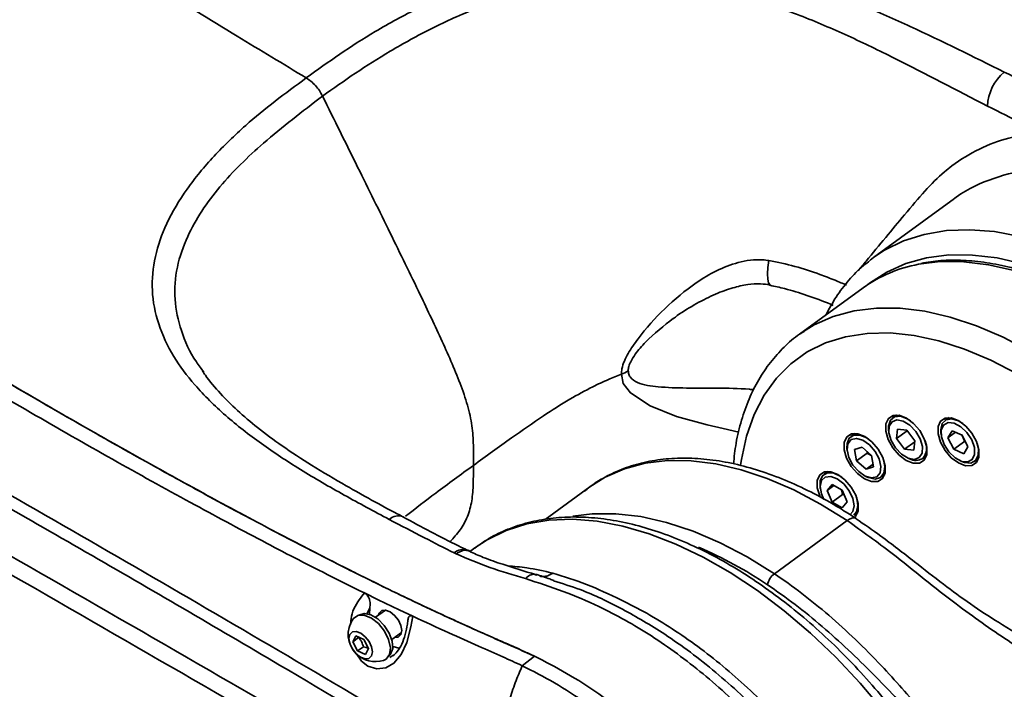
# Model space of a CAD drawing. Header units: millimetres. Extents: x -7686 to -856, y -458 to 6140.
# Tile 74 of 102: x -3483 to -3475, y 2012 to 2018. Entities that reach past the tile are written whole.
import ezdxf

# ---------------------------------------------------------------- set-up
doc = ezdxf.new("R2010")
doc.units = ezdxf.units.MM
doc.header["$LTSCALE"] = 5

msp = doc.modelspace()

# ---------------------------------------------------------------- linework, layer by layer
at = {"linetype": 'Continuous', "lineweight": 35}
for p, q in [((-3475.6396, 2016.3451), (-3476.2836, 2015.8762)), ((-3476.3133, 2015.8539), (-3476.2836, 2015.8762)), ((-3476.3706, 2015.6229), (-3476.9029, 2015.2353)), ((-3476.9029, 2015.2353), (-3476.8687, 2015.2592)), ((-3476.0929, 2014.5617), (-3476.1257, 2014.5377)), ((-3475.657, 2014.5396), (-3475.6898, 2014.5157)), ((-3476.159, 2014.437), (-3476.157, 2014.4183)), ((-3476.093, 2014.3648), (-3476.0836, 2014.4442)), ((-3476.0836, 2014.4442), (-3476.0073, 2014.4353)), ((-3476.0073, 2014.4353), (-3475.9403, 2014.3471)), ((-3475.6636, 2014.3722), (-3475.6291, 2014.4304)), ((-3475.6291, 2014.4304), (-3475.5463, 2014.3921)), ((-3476.4401, 2014.407), (-3476.473, 2014.383)), ((-3476.0048, 2014.4289), (-3476.093, 2014.3648)), ((-3476.026, 2014.2765), (-3476.093, 2014.3648)), ((-3475.7231, 2014.4149), (-3475.7211, 2014.3962)), ((-3475.6013, 2014.4175), (-3475.6636, 2014.3722)), ((-3475.6152, 2014.2757), (-3475.6636, 2014.3722)), ((-3475.5463, 2014.3921), (-3475.4978, 2014.2956)), ((-3476.5063, 2014.2823), (-3476.5043, 2014.2636)), ((-3476.4429, 2014.2726), (-3476.3806, 2014.2941)), ((-3476.4262, 2014.1797), (-3476.4429, 2014.2726)), ((-3476.3806, 2014.2941), (-3476.3016, 2014.2227)), ((-3475.9414, 2014.3381), (-3476.026, 2014.2765)), ((-3475.9496, 2014.2677), (-3476.026, 2014.2765)), ((-3475.9403, 2014.3471), (-3475.9496, 2014.2677)), ((-3475.527, 2014.3398), (-3475.6152, 2014.2757)), ((-3475.5323, 2014.2373), (-3475.6152, 2014.2757)), ((-3475.4978, 2014.2956), (-3475.5323, 2014.2373)), ((-3476.3381, 2014.2439), (-3476.4262, 2014.1797)), ((-3476.3386, 2014.2562), (-3476.3381, 2014.2439)), ((-3476.3016, 2014.2227), (-3476.2849, 2014.1299)), ((-3476.0004, 2014.2032), (-3475.9832, 2014.1955)), ((-3475.8771, 2014.1963), (-3475.8443, 2014.2202)), ((-3475.4412, 2014.1742), (-3475.4083, 2014.1981)), ((-3476.3472, 2014.1084), (-3476.4262, 2014.1797)), ((-3476.2887, 2014.151), (-3476.3472, 2014.1084)), ((-3476.2849, 2014.1299), (-3476.3472, 2014.1084)), ((-3475.5645, 2014.1811), (-3475.5473, 2014.1735)), ((-3476.6647, 2014.0906), (-3476.6975, 2014.0667)), ((-3476.3477, 2014.0485), (-3476.3305, 2014.0408)), ((-3476.2243, 2014.0416), (-3476.1915, 2014.0655)), ((-3478.6517, 2013.9619), (-3479.0249, 2013.6902)), ((-3476.7308, 2013.9659), (-3476.7289, 2013.9472)), ((-3476.6717, 2013.9324), (-3476.6295, 2013.9821)), ((-3476.6149, 2013.9738), (-3476.6717, 2013.9324)), ((-3476.6295, 2013.9821), (-3476.5463, 2013.9347)), ((-3476.5532, 2013.9386), (-3476.5425, 2013.8993)), ((-3476.6306, 2013.8352), (-3476.6717, 2013.9324)), ((-3476.5425, 2013.8993), (-3476.6306, 2013.8352)), ((-3476.5463, 2013.9347), (-3476.5052, 2013.8375)), ((-3476.5425, 2013.8993), (-3476.5291, 2013.8942)), ((-3476.5474, 2013.7877), (-3476.6306, 2013.8352)), ((-3476.5052, 2013.8375), (-3476.5474, 2013.7877)), ((-3476.4489, 2013.7253), (-3476.4161, 2013.7492)), ((-3476.5039, 2013.6803), (-3477.1122, 2013.2374)), ((-3479.6019, 2013.4601), (-3479.6531, 2013.4228)), ((-3479.7669, 2013.4027), (-3479.7838, 2013.4111)), ((-3479.6661, 2013.4325), (-3479.67, 2013.4344)), ((-3479.6526, 2013.426), (-3479.6658, 2013.4331)), ((-3479.0924, 2013.2256), (-3479.1046, 2013.2295)), ((-3480.4165, 2013.0203), (-3480.532, 2013.0767)), ((-3480.4165, 2013.0203), (-3480.2435, 2012.937)), ((-3480.5117, 2012.9018), (-3480.4879, 2012.9498)), ((-3480.4879, 2012.9498), (-3480.4905, 2012.8991)), ((-3480.3574, 2012.9333), (-3480.439, 2012.8738)), ((-3480.2435, 2012.937), (-3480.1282, 2012.8823)), ((-3480.6289, 2012.6699), (-3480.603, 2012.7181)), ((-3480.5807, 2012.705), (-3480.6289, 2012.6699)), ((-3480.603, 2012.7181), (-3480.5369, 2012.6894)), ((-3480.3034, 2012.6876), (-3480.2217, 2012.747)), ((-3480.5887, 2012.5929), (-3480.6289, 2012.6699)), ((-3480.5405, 2012.628), (-3480.5887, 2012.5929)), ((-3480.5369, 2012.6894), (-3480.4967, 2012.6124)), ((-3480.5226, 2012.5642), (-3480.5887, 2012.5929)), ((-3480.4967, 2012.6124), (-3480.5226, 2012.5642)), ((-3480.2938, 2012.5538), (-3480.3202, 2012.5387)), ((-3479.1141, 2012.5496), (-3479.215, 2012.4694))]:
    msp.add_line(p, q, dxfattribs=at)
at = {"linetype": 'Continuous', "lineweight": 35, "flags": 128}
for points in [[(-3476.2836, 2015.8762), (-3476.1934, 2015.9355), (-3476.0348, 2016.0135), (-3475.8621, 2016.0685), (-3475.6768, 2016.0998), (-3475.4804, 2016.1074), (-3475.2744, 2016.0912), (-3475.0605, 2016.0512), (-3474.8405, 2015.9878), (-3474.6161, 2015.9015), (-3474.3891, 2015.793), (-3474.1613, 2015.6632), (-3473.9346, 2015.5131), (-3473.7108, 2015.3439), (-3473.4917, 2015.1571), (-3473.279, 2014.954), (-3473.0746, 2014.7364), (-3472.8799, 2014.5059), (-3472.6967, 2014.2645), (-3472.5263, 2014.014), (-3472.4222, 2013.8459)], [(-3477.1574, 2015.8502), (-3477.1657, 2015.7915), (-3477.1693, 2015.7387), (-3477.1678, 2015.6954), (-3477.1614, 2015.6648), (-3477.1505, 2015.6491), (-3477.1466, 2015.6475)], [(-3473.1127, 2014.4524), (-3473.2993, 2014.665), (-3473.5033, 2014.8738), (-3473.715, 2015.0672), (-3473.9325, 2015.2436), (-3474.1539, 2015.4014), (-3474.3774, 2015.5393), (-3474.6011, 2015.6562), (-3474.823, 2015.751), (-3475.0412, 2015.823), (-3475.254, 2015.8715), (-3475.4594, 2015.896), (-3475.6558, 2015.8965), (-3475.8414, 2015.8729), (-3476.0147, 2015.8253), (-3476.1741, 2015.7543), (-3476.3184, 2015.6604), (-3476.332, 2015.6497)], [(-3474.2228, 2015.3412), (-3474.4466, 2015.4801), (-3474.6707, 2015.5978), (-3474.8931, 2015.6934), (-3475.1118, 2015.7661), (-3475.3251, 2015.8152), (-3475.5311, 2015.8404), (-3475.728, 2015.8414), (-3475.9099, 2015.819)], [(-3476.8687, 2015.2592), (-3476.7802, 2015.3126), (-3476.6203, 2015.3834), (-3476.4465, 2015.4306), (-3476.2603, 2015.4538), (-3476.0634, 2015.4529), (-3475.8574, 2015.4277), (-3475.6441, 2015.3786), (-3475.4253, 2015.3059), (-3475.203, 2015.2102), (-3474.9789, 2015.0925), (-3474.755, 2014.9537)], [(-3474.8683, 2014.7691), (-3475.0876, 2014.9048), (-3475.307, 2015.0192), (-3475.5247, 2015.1113), (-3475.7385, 2015.1802), (-3475.9466, 2015.2254), (-3476.1471, 2015.2463), (-3476.3382, 2015.2429), (-3476.5181, 2015.215), (-3476.6852, 2015.1631), (-3476.838, 2015.0876), (-3476.9751, 2014.9891), (-3477.0952, 2014.8685), (-3477.1974, 2014.727), (-3477.2806, 2014.5658), (-3477.3441, 2014.3863), (-3477.3873, 2014.1903), (-3477.3941, 2014.1443)], [(-3477.4091, 2014.4194), (-3477.5386, 2014.4482), (-3477.6724, 2014.4787), (-3477.9274, 2014.549), (-3478.1493, 2014.6386), (-3478.3134, 2014.7454), (-3478.373, 2014.8252), (-3478.3886, 2014.9012), (-3478.3886, 2014.9012), (-3478.3886, 2014.9012)], [(-3476.0129, 2014.1833), (-3475.9536, 2014.1602), (-3475.9013, 2014.1611), (-3475.8623, 2014.186), (-3475.8413, 2014.2319), (-3475.8409, 2014.2931), (-3475.861, 2014.3624), (-3475.8993, 2014.4313), (-3475.9511, 2014.4916), (-3476.0102, 2014.536), (-3476.0695, 2014.5591), (-3476.1218, 2014.5581), (-3476.1608, 2014.5332), (-3476.1818, 2014.4874), (-3476.1822, 2014.4261), (-3476.1621, 2014.3569), (-3476.1238, 2014.2879), (-3476.072, 2014.2277), (-3476.0129, 2014.1833)], [(-3476.159, 2014.437), (-3476.1596, 2014.4691), (-3476.1442, 2014.518), (-3476.1096, 2014.5466), (-3476.0603, 2014.5508), (-3476.0031, 2014.5303), (-3475.9761, 2014.513)], [(-3475.9029, 2014.2061), (-3475.8794, 2014.244), (-3475.8769, 2014.2989), (-3475.8955, 2014.3625), (-3475.9327, 2014.4251), (-3475.9826, 2014.4772), (-3476.0377, 2014.5108), (-3476.0896, 2014.5208), (-3476.1303, 2014.5057), (-3476.1538, 2014.4679), (-3476.1564, 2014.413), (-3476.1377, 2014.3494), (-3476.1006, 2014.2868), (-3476.0507, 2014.2347), (-3475.9956, 2014.2011), (-3475.9437, 2014.1911), (-3475.9029, 2014.2061)], [(-3475.577, 2014.1612), (-3475.5177, 2014.1381), (-3475.4654, 2014.1391), (-3475.4264, 2014.164), (-3475.4054, 2014.2098), (-3475.405, 2014.2711), (-3475.4251, 2014.3403), (-3475.4634, 2014.4092), (-3475.5152, 2014.4695), (-3475.5743, 2014.5139), (-3475.6336, 2014.537), (-3475.6859, 2014.5361), (-3475.7249, 2014.5112), (-3475.7459, 2014.4653), (-3475.7463, 2014.4041), (-3475.7262, 2014.3348), (-3475.6879, 2014.2659), (-3475.6361, 2014.2056), (-3475.577, 2014.1612)], [(-3475.7231, 2014.4149), (-3475.7241, 2014.4383), (-3475.7119, 2014.4898), (-3475.6799, 2014.5217), (-3475.6325, 2014.5298), (-3475.576, 2014.5128), (-3475.5402, 2014.491)], [(-3475.4985, 2014.17), (-3475.4608, 2014.19), (-3475.4413, 2014.2318), (-3475.443, 2014.2892), (-3475.4657, 2014.3534), (-3475.5059, 2014.4146), (-3475.5575, 2014.4635), (-3475.6127, 2014.4927), (-3475.6629, 2014.4977), (-3475.7007, 2014.4778), (-3475.7201, 2014.436), (-3475.7184, 2014.3786), (-3475.6957, 2014.3144), (-3475.6555, 2014.2532), (-3475.6039, 2014.2042), (-3475.5488, 2014.175), (-3475.4985, 2014.17)], [(-3476.3601, 2014.0286), (-3476.3008, 2014.0055), (-3476.2486, 2014.0064), (-3476.2096, 2014.0313), (-3476.1886, 2014.0772), (-3476.1881, 2014.1384), (-3476.2083, 2014.2077), (-3476.2465, 2014.2766), (-3476.2984, 2014.3369), (-3476.3575, 2014.3813), (-3476.4168, 2014.4044), (-3476.469, 2014.4034), (-3476.508, 2014.3785), (-3476.529, 2014.3327), (-3476.5295, 2014.2714), (-3476.5094, 2014.2022), (-3476.4711, 2014.1332), (-3476.4192, 2014.073), (-3476.3601, 2014.0286)], [(-3476.5063, 2014.2823), (-3476.5058, 2014.3228), (-3476.4874, 2014.369), (-3476.4502, 2014.3941), (-3476.3993, 2014.3946), (-3476.3416, 2014.3705), (-3476.3233, 2014.3583)], [(-3476.2298, 2014.0801), (-3476.2229, 2014.1322), (-3476.2374, 2014.1948), (-3476.2713, 2014.2584), (-3476.3192, 2014.3133), (-3476.3739, 2014.3511), (-3476.4271, 2014.3661), (-3476.4707, 2014.356), (-3476.498, 2014.3223), (-3476.5049, 2014.2702), (-3476.4903, 2014.2076), (-3476.4565, 2014.144), (-3476.4086, 2014.0892), (-3476.3539, 2014.0513), (-3476.3007, 2014.0363), (-3476.2571, 2014.0465), (-3476.2298, 2014.0801)], [(-3475.4188, 2014.3242), (-3475.4088, 2014.2825), (-3475.4104, 2014.2238), (-3475.4328, 2014.1814), (-3475.4732, 2014.161)], [(-3476.2019, 2014.1916), (-3476.1902, 2014.131), (-3476.1981, 2014.0764)], [(-3476.5039, 2013.6803), (-3476.7267, 2013.8186), (-3476.9498, 2013.9359), (-3477.1712, 2014.0314), (-3477.3891, 2014.1041), (-3477.6016, 2014.1535), (-3477.8068, 2014.1791), (-3478.0032, 2014.1808), (-3478.1889, 2014.1585), (-3478.3624, 2014.1123), (-3478.5223, 2014.0428), (-3478.6517, 2013.9619)], [(-3475.4732, 2014.161), (-3475.5261, 2014.1656), (-3475.5473, 2014.1735)], [(-3476.4478, 2013.7023), (-3476.4341, 2013.715), (-3476.4132, 2013.7608), (-3476.4127, 2013.8221), (-3476.4328, 2013.8914), (-3476.4711, 2013.9603), (-3476.5229, 2014.0206), (-3476.582, 2014.0649), (-3476.6413, 2014.088), (-3476.6936, 2014.0871), (-3476.7326, 2014.0622), (-3476.7536, 2014.0164), (-3476.754, 2013.9551), (-3476.7339, 2013.8859), (-3476.7292, 2013.8753)], [(-3476.7308, 2013.9659), (-3476.729, 2014.0146), (-3476.7075, 2014.058), (-3476.6679, 2014.0795), (-3476.6155, 2014.0762), (-3476.5574, 2014.0486), (-3476.5479, 2014.042)], [(-3476.4471, 2013.8044), (-3476.4574, 2013.8656), (-3476.4877, 2013.9298), (-3476.5334, 2013.9871), (-3476.5874, 2014.0289), (-3476.6415, 2014.0488), (-3476.6876, 2014.0437), (-3476.7186, 2014.0144), (-3476.7298, 2013.9655), (-3476.7194, 2013.9042), (-3476.6994, 2013.8577)], [(-3476.1981, 2014.0764), (-3476.2264, 2014.0401), (-3476.2712, 2014.0271), (-3476.3265, 2014.0391), (-3476.3305, 2014.0408)], [(-3476.4265, 2013.8753), (-3476.4249, 2013.8701), (-3476.4146, 2013.8056)], [(-3476.4821, 2013.7299), (-3476.4583, 2013.7554), (-3476.4471, 2013.8044)], [(-3476.4146, 2013.8056), (-3476.4257, 2013.7533), (-3476.4489, 2013.7253)], [(-3475.3461, 2010.6236), (-3475.4268, 2010.82), (-3475.551, 2011.0845), (-3475.6917, 2011.3462), (-3475.8478, 2011.6029), (-3476.018, 2011.8526), (-3476.201, 2012.0933), (-3476.3954, 2012.3231), (-3476.5995, 2012.5401), (-3476.8117, 2012.7425), (-3477.0303, 2012.9289), (-3477.2536, 2013.0976), (-3477.4798, 2013.2472), (-3477.7071, 2013.3768), (-3477.9336, 2013.485), (-3478.1575, 2013.5712), (-3478.377, 2013.6346), (-3478.5905, 2013.6748), (-3478.7961, 2013.6913), (-3478.9922, 2013.684), (-3479.1772, 2013.6531), (-3479.3498, 2013.5987), (-3479.5084, 2013.5214), (-3479.6019, 2013.4601)], [(-3478.7938, 2013.7162), (-3478.6322, 2013.7366), (-3478.4339, 2013.7374), (-3478.2261, 2013.7134), (-3478.0108, 2013.6649), (-3477.7898, 2013.5923), (-3477.565, 2013.4963), (-3477.3385, 2013.3776), (-3477.1122, 2013.2374)], [(-3476.5039, 2013.6803), (-3476.4843, 2013.6926), (-3476.466, 2013.7001), (-3476.4496, 2013.7026), (-3476.4357, 2013.7), (-3476.4298, 2013.6968)], [(-3480.625, 2012.8618), (-3480.6241, 2012.863), (-3480.5863, 2012.8899), (-3480.534, 2012.8915), (-3480.4743, 2012.8675), (-3480.4152, 2012.8211)], [(-3480.5977, 2012.5678), (-3480.5558, 2012.5082), (-3480.5024, 2012.4671), (-3480.4281, 2012.4426), (-3480.354, 2012.4509), (-3480.2857, 2012.491), (-3480.2261, 2012.5625), (-3480.1784, 2012.6645), (-3480.1439, 2012.7949), (-3480.1282, 2012.8823), (-3480.1282, 2012.8823), (-3480.1282, 2012.8823)], [(-3480.3295, 2012.5498), (-3480.314, 2012.5653), (-3480.2963, 2012.6122), (-3480.3, 2012.6738), (-3480.3244, 2012.7417), (-3480.3663, 2012.8067), (-3480.42, 2012.8601), (-3480.4783, 2012.8947), (-3480.5333, 2012.9057), (-3480.5775, 2012.8917), (-3480.5781, 2012.8913)], [(-3480.4147, 2012.8915), (-3480.4085, 2012.9091), (-3480.387, 2012.9294), (-3480.3551, 2012.933), (-3480.3175, 2012.9192), (-3480.28, 2012.8902), (-3480.2483, 2012.8504), (-3480.2273, 2012.8059), (-3480.2201, 2012.7634)], [(-3480.4152, 2012.8211), (-3480.3648, 2012.7587), (-3480.3299, 2012.6886), (-3480.3151, 2012.6203), (-3480.3224, 2012.5631), (-3480.351, 2012.5247), (-3480.372, 2012.5143)], [(-3480.5247, 2012.7121), (-3480.493, 2012.6724), (-3480.472, 2012.6279), (-3480.4648, 2012.5854), (-3480.4725, 2012.5514), (-3480.494, 2012.5311), (-3480.5259, 2012.5275), (-3480.5635, 2012.5412), (-3480.6009, 2012.5702), (-3480.6326, 2012.6099), (-3480.6536, 2012.6545), (-3480.6608, 2012.6969), (-3480.6531, 2012.7309), (-3480.6317, 2012.7513), (-3480.5997, 2012.7548), (-3480.5621, 2012.7411), (-3480.5247, 2012.7121)], [(-3480.2201, 2012.7634), (-3480.2279, 2012.7294), (-3480.2494, 2012.7091), (-3480.2791, 2012.7052)], [(-3480.2952, 2012.6308), (-3480.2432, 2012.6175), (-3480.2368, 2012.6172)]]:
    msp.add_lwpolyline(points, dxfattribs=at)
at = {"linetype": 'Continuous', "lineweight": 35}
for centre, radius, start, end in [((-3474.9484, 2017.125), 0.3857, 129.52836, 177.87583), ((-3475.6986, 2014.6835), 1.155, 100.53822, 125.57768), ((-3478.4691, 2015.124), 0.2369, 289.86806, 305.5502), ((-3475.9795, 2014.2875), 0.1379, 320.01138, 25.23895), ((-3475.9314, 2014.2939), 0.1112, 242.22559, 301.24784), ((-3480.2485, 2013.6054), 0.1142, 69.6888, 131.93204), ((-3479.056, 2010.3539), 3.3693, 55.93562, 67.1024), ((-3479.7062, 2013.3214), 0.1186, 72.2424, 130.85619), ((-3477.0217, 2013.1183), 0.1495, 127.24485, 169.69283), ((-3480.4406, 2012.7302), 0.2266, 144.492, 225.17337), ((-3480.4406, 2012.7302), 0.2266, 225.17337, 287.62656)]:
    msp.add_arc(centre, radius, start, end, dxfattribs=at)
for points, knots in [([(-3473.0311, 2016.9788), (-3473.0614, 2016.993), (-3473.126, 2017.0234), (-3473.2305, 2017.0697), (-3473.3502, 2017.1222), (-3473.4844, 2017.1813), (-3473.6923, 2017.2744), (-3473.9872, 2017.4107), (-3474.3866, 2017.6036), (-3474.8449, 2017.8343), (-3475.3632, 2018.1049), (-3475.933, 2018.4127), (-3476.5444, 2018.7533), (-3477.1845, 2019.1201), (-3477.8812, 2019.53), (-3478.63, 2019.9823), (-3479.4131, 2020.4682), (-3480.1765, 2020.9536), (-3480.9092, 2021.4293), (-3481.5568, 2021.8569), (-3482.1327, 2022.2405), (-3482.6306, 2022.5728), (-3483.1155, 2022.8945), (-3483.5878, 2023.2042), (-3483.903, 2023.405), (-3484.0607, 2023.5055)], [0, 0, 0, 0, 0.008257, 0.017605, 0.028537, 0.040946, 0.054276, 0.085301, 0.121319, 0.162944, 0.209844, 0.262011, 0.317559, 0.375704, 0.435651, 0.506638, 0.578995, 0.648443, 0.714269, 0.778489, 0.824931, 0.871322, 0.914261, 0.957114, 1, 1, 1, 1]), ([(-3473.0311, 2016.9788), (-3473.0614, 2016.993), (-3473.126, 2017.0234), (-3473.2305, 2017.0697), (-3473.3502, 2017.1222), (-3473.4844, 2017.1813), (-3473.6923, 2017.2744), (-3473.9872, 2017.4107), (-3474.3866, 2017.6036), (-3474.8449, 2017.8343), (-3475.3632, 2018.1049), (-3475.933, 2018.4127), (-3476.5444, 2018.7533), (-3477.1845, 2019.1201), (-3477.8812, 2019.53), (-3478.63, 2019.9823), (-3479.4131, 2020.4682), (-3480.1765, 2020.9536), (-3480.9092, 2021.4293), (-3481.5568, 2021.8569), (-3482.1327, 2022.2405), (-3482.6306, 2022.5728), (-3483.1155, 2022.8945), (-3483.5878, 2023.2042), (-3483.903, 2023.405), (-3484.0607, 2023.5055)], [0, 0, 0, 0, 0.008257, 0.017605, 0.028537, 0.040946, 0.054276, 0.085301, 0.121319, 0.162944, 0.209844, 0.262011, 0.317559, 0.375704, 0.435651, 0.506638, 0.578995, 0.648443, 0.714269, 0.778489, 0.824931, 0.871322, 0.914261, 0.957114, 1, 1, 1, 1]), ([(-3481.0172, 2017.3738), (-3481.2091, 2017.4894), (-3481.8615, 2017.8822), (-3482.9731, 2018.5785), (-3484.3504, 2019.4735), (-3485.7247, 2020.3988), (-3486.643, 2020.9935), (-3487.1022, 2021.2909)], [0, 0, 0, 0, 0.094394, 0.320794, 0.547197, 0.773603, 1, 1, 1, 1]), ([(-3478.4401, 2019.998), (-3478.2065, 2019.8564), (-3477.7376, 2019.5721), (-3477.04, 2019.1626), (-3476.3594, 2018.7736), (-3475.7142, 2018.4159), (-3475.1176, 2018.0962), (-3474.6336, 2017.8456), (-3474.3501, 2017.705), (-3474.2463, 2017.6535)], [0, 0, 0, 0, 0.167144, 0.335585, 0.498889, 0.653712, 0.796874, 0.925595, 1, 1, 1, 1]), ([(-3479.1141, 2012.5496), (-3479.1444, 2012.5639), (-3479.209, 2012.5943), (-3479.3135, 2012.6405), (-3479.4331, 2012.693), (-3479.5674, 2012.7522), (-3479.7753, 2012.8453), (-3480.0702, 2012.9816), (-3480.4696, 2013.1745), (-3480.9279, 2013.4051), (-3481.4462, 2013.6758), (-3482.016, 2013.9836), (-3482.6274, 2014.3242), (-3483.2674, 2014.691), (-3483.9642, 2015.1008), (-3484.7129, 2015.5532), (-3485.4961, 2016.039), (-3486.2595, 2016.5244), (-3486.9922, 2017.0002), (-3487.6398, 2017.4277), (-3488.2157, 2017.8114), (-3488.7136, 2018.1436), (-3489.1984, 2018.4653), (-3489.6708, 2018.775), (-3489.986, 2018.9758), (-3490.1437, 2019.0763)], [0, 0, 0, 0, 0.008257, 0.017605, 0.028537, 0.040946, 0.054276, 0.085301, 0.121319, 0.162944, 0.209844, 0.262011, 0.317559, 0.375704, 0.435651, 0.506638, 0.578995, 0.648443, 0.714269, 0.778489, 0.824931, 0.871322, 0.914261, 0.957114, 1, 1, 1, 1]), ([(-3479.1141, 2012.5496), (-3479.285, 2012.6257), (-3479.6268, 2012.7776), (-3480.1385, 2013.0125), (-3480.6531, 2013.2654), (-3481.1672, 2013.5289), (-3481.6836, 2013.8031), (-3482.2972, 2014.1386), (-3483.0091, 2014.5408), (-3483.8212, 2015.0153), (-3484.6673, 2015.5248), (-3485.5518, 2016.0733), (-3486.4708, 2016.6598), (-3487.3905, 2017.2617), (-3488.3099, 2017.8737), (-3489.2265, 2018.4874), (-3489.839, 2018.8807), (-3490.1437, 2019.0763)], [0, 0, 0, 0, 0.046689, 0.093325, 0.139499, 0.186628, 0.232942, 0.279647, 0.353106, 0.426068, 0.499998, 0.582822, 0.66639, 0.749999, 0.833333, 0.91709, 1, 1, 1, 1]), ([(-3481.0172, 2017.3738), (-3480.9247, 2017.4405), (-3480.7399, 2017.5739), (-3480.431, 2017.7722), (-3480.0824, 2017.9618), (-3479.6904, 2018.1352), (-3479.2798, 2018.2711), (-3478.8554, 2018.3621), (-3478.4705, 2018.4012), (-3478.0761, 2018.402), (-3477.6788, 2018.3633), (-3477.2341, 2018.2733), (-3476.7991, 2018.1428), (-3476.3764, 2017.9819), (-3475.8351, 2017.741), (-3475.4516, 2017.5505), (-3475.1938, 2017.4224)], [0, 0, 0, 0, 0.061189, 0.122343, 0.192393, 0.262561, 0.332377, 0.39594, 0.459434, 0.503091, 0.568752, 0.634508, 0.706688, 0.779171, 0.851594, 1, 1, 1, 1]), ([(-3475.3338, 2017.1393), (-3475.5899, 2017.2728), (-3475.967, 2017.4695), (-3476.493, 2017.7263), (-3476.896, 2017.8993), (-3477.3062, 2018.0419), (-3477.7215, 2018.1438), (-3478.0886, 2018.1922), (-3478.4542, 2018.2008), (-3478.8118, 2018.1701), (-3479.211, 2018.0882), (-3479.6005, 2017.9595), (-3479.9746, 2017.7915), (-3480.3084, 2017.6046), (-3480.6093, 2017.4151), (-3480.7909, 2017.2866), (-3480.8816, 2017.2223)], [0, 0, 0, 0, 0.154164, 0.226956, 0.299798, 0.372346, 0.436177, 0.499897, 0.541902, 0.603536, 0.665248, 0.734974, 0.805083, 0.875081, 0.937531, 1, 1, 1, 1]), ([(-3480.0159, 2011.8704), (-3480.4267, 2012.1126), (-3481.6291, 2012.8213), (-3483.1074, 2013.6815), (-3484.4382, 2014.4344), (-3485.9791, 2015.2979), (-3488.0281, 2016.413), (-3489.8024, 2017.4001), (-3490.5572, 2017.82)], [0, 0, 0, 0, 0.119496, 0.349705, 0.42643, 0.49854, 0.786691, 1, 1, 1, 1]), ([(-3490.5869, 2017.7101), (-3490.5869, 2017.7101), (-3489.8375, 2017.2879), (-3488.0562, 2016.3104), (-3486.0113, 2015.1989), (-3484.1929, 2014.1834), (-3482.8524, 2013.4207), (-3481.3775, 2012.559), (-3480.4461, 2012.0056), (-3480.0496, 2011.77)], [0, 0, 0, 0, 0, 0.213425, 0.501583, 0.573682, 0.729196, 0.884711, 1, 1, 1, 1]), ([(-3475.1938, 2017.4224), (-3475.0961, 2017.375), (-3474.9108, 2017.285), (-3474.7256, 2017.1987), (-3474.6381, 2017.1579)], [0, 0, 0, 0, 0.527288, 1, 1, 1, 1]), ([(-3480.1711, 2011.4738), (-3480.6608, 2011.7572), (-3482.1492, 2012.6184), (-3483.8902, 2013.6228), (-3486.1651, 2014.9061), (-3488.1565, 2016.0034), (-3489.8769, 2016.9717), (-3490.5848, 2017.3701)], [0, 0, 0, 0, 0.142561, 0.433226, 0.505879, 0.796691, 1, 1, 1, 1]), ([(-3480.3248, 2013.6904), (-3480.4504, 2013.7573), (-3480.7015, 2013.8911), (-3481.0617, 2014.1001), (-3481.3963, 2014.3197), (-3481.6958, 2014.5532), (-3481.9436, 2014.7969), (-3482.1358, 2015.053), (-3482.2606, 2015.3189), (-3482.3148, 2015.6009), (-3482.2873, 2015.8842), (-3482.1878, 2016.1694), (-3482.0194, 2016.4503), (-3481.7931, 2016.7232), (-3481.5421, 2016.966), (-3481.2795, 2017.1812), (-3481.1046, 2017.3096), (-3481.0172, 2017.3738)], [0, 0, 0, 0, 0.074763, 0.149509, 0.219283, 0.289112, 0.358681, 0.418742, 0.48241, 0.546031, 0.60947, 0.67298, 0.742825, 0.813006, 0.883071, 0.941521, 1, 1, 1, 1]), ([(-3490.6182, 2017.2426), (-3489.9112, 2016.8441), (-3488.1932, 2015.8757), (-3486.2045, 2014.7777), (-3483.9316, 2013.4937), (-3482.1915, 2012.4861), (-3480.6993, 2011.6259), (-3480.2081, 2011.3428)], [0, 0, 0, 0, 0.203332, 0.494102, 0.566739, 0.85739, 1, 1, 1, 1]), ([(-3480.8816, 2017.2223), (-3481.0505, 2017.0933), (-3481.2928, 2016.9081), (-3481.5678, 2016.6536), (-3481.7427, 2016.466), (-3481.8933, 2016.2643), (-3482.0191, 2016.0415), (-3482.1037, 2015.7949), (-3482.1255, 2015.5292), (-3482.0684, 2015.2617), (-3481.9772, 2015.0571), (-3481.8926, 2014.9473), (-3481.8708, 2014.919)], [0, 0, 0, 0, 0.199949, 0.286767, 0.373548, 0.46262, 0.551634, 0.653509, 0.758148, 0.859254, 0.963707, 1, 1, 1, 1]), ([(-3479.6224, 2014.1411), (-3479.622, 2014.1911), (-3479.6211, 2014.2919), (-3479.628, 2014.4493), (-3479.6623, 2014.6217), (-3479.7452, 2014.8655), (-3479.8839, 2015.1806), (-3480.0854, 2015.6063), (-3480.3224, 2016.0911), (-3480.5953, 2016.644), (-3480.7838, 2017.0248), (-3480.8816, 2017.2223)], [0, 0, 0, 0, 0.054834, 0.110588, 0.167286, 0.225078, 0.344102, 0.468209, 0.633583, 0.809995, 1, 1, 1, 1]), ([(-3474.8956, 2016.9206), (-3474.9433, 2016.9439), (-3475.0893, 2017.0154), (-3475.2354, 2017.0894), (-3475.3338, 2017.1393)], [0, 0, 0, 0, 0.326258, 1, 1, 1, 1]), ([(-3476.4119, 2015.7649), (-3476.3901, 2015.7918), (-3476.3139, 2015.8856), (-3476.1819, 2016.0432), (-3476.0149, 2016.2449), (-3475.8555, 2016.435), (-3475.7277, 2016.5627), (-3475.5794, 2016.6814), (-3475.4038, 2016.7871), (-3475.1582, 2016.8807), (-3474.9831, 2016.9073), (-3474.8956, 2016.9206)], [0, 0, 0, 0, 0.041093, 0.143564, 0.24547, 0.364317, 0.483391, 0.52795, 0.684957, 0.842686, 1, 1, 1, 1]), ([(-3474.9523, 2016.6088), (-3474.9646, 2016.6076), (-3475.0916, 2016.5941), (-3475.3288, 2016.5288), (-3475.534, 2016.4312), (-3475.637, 2016.3466), (-3475.6393, 2016.3447)], [0, 0, 0, 0, 0.0492744, 0.5128405, 0.9891785, 1, 1, 1, 1]), ([(-3478.3886, 2014.9012), (-3478.3886, 2014.9012), (-3478.3885, 2014.9163), (-3478.382, 2014.9732), (-3478.3357, 2015.0768), (-3478.2164, 2015.2473), (-3478.0318, 2015.4541), (-3477.8071, 2015.6429), (-3477.5974, 2015.7692), (-3477.4119, 2015.8417), (-3477.2596, 2015.8637), (-3477.175, 2015.8525), (-3477.1574, 2015.8502)], [0, 0, 0, 0, 0.000003, 0.03447, 0.124928, 0.215351, 0.415933, 0.616585, 0.731542, 0.846155, 0.96796, 1, 1, 1, 1]), ([(-3477.1574, 2015.8502), (-3477.0846, 2015.8354), (-3476.9378, 2015.8056), (-3476.7569, 2015.7446), (-3476.6149, 2015.6898), (-3476.5417, 2015.6584), (-3476.5098, 2015.6447)], [0, 0, 0, 0, 0.316057, 0.637148, 0.841737, 1, 1, 1, 1]), ([(-3476.3142, 2015.8495), (-3476.3326, 2015.8361), (-3476.3975, 2015.7888), (-3476.4932, 2015.6872), (-3476.5997, 2015.5506), (-3476.6553, 2015.4465), (-3476.6824, 2015.3958)], [0, 0, 0, 0, 0.1181892, 0.41678, 0.7158418, 1, 1, 1, 1]), ([(-3474.186, 2015.3497), (-3474.223, 2015.3739), (-3474.3302, 2015.4439), (-3474.5088, 2015.546), (-3474.7207, 2015.6492), (-3474.931, 2015.7322), (-3475.1383, 2015.7946), (-3475.341, 2015.8359), (-3475.5371, 2015.855), (-3475.7214, 2015.8542), (-3475.8351, 2015.8358), (-3475.8895, 2015.8269)], [0, 0, 0, 0, 0.062332, 0.180697, 0.299159, 0.417689, 0.536263, 0.654807, 0.773219, 0.891359, 1, 1, 1, 1]), ([(-3490.7099, 2015.6534), (-3490.5169, 2015.5404), (-3490.1302, 2015.3138), (-3489.5454, 2014.9764), (-3488.9564, 2014.6385), (-3488.3578, 2014.2963), (-3487.7678, 2013.9596), (-3487.1946, 2013.633), (-3486.6065, 2013.2982), (-3485.9844, 2012.9439), (-3485.3224, 2012.5667), (-3484.659, 2012.1885), (-3484.0171, 2011.8225), (-3483.5962, 2011.5823), (-3483.3962, 2011.4682)], [0, 0, 0, 0, 0.079997, 0.160296, 0.240758, 0.321858, 0.405718, 0.482479, 0.55656, 0.646387, 0.737133, 0.827564, 0.918075, 1, 1, 1, 1]), ([(-3477.9523, 2015.3674), (-3477.9421, 2015.3752), (-3477.8817, 2015.4215), (-3477.765, 2015.4912), (-3477.6103, 2015.5704), (-3477.4665, 2015.6228), (-3477.34, 2015.6513), (-3477.2341, 2015.6602), (-3477.1729, 2015.6502), (-3477.1465, 2015.6459)], [0, 0, 0, 0, 0.043693, 0.258734, 0.459306, 0.633797, 0.777902, 0.903988, 1, 1, 1, 1]), ([(-3477.1485, 2015.6437), (-3477.1078, 2015.635), (-3477.0021, 2015.6122), (-3476.8342, 2015.5584), (-3476.6992, 2015.5103), (-3476.6285, 2015.4786), (-3476.6203, 2015.475)], [0, 0, 0, 0, 0.2170129, 0.5631337, 0.9492684, 1, 1, 1, 1]), ([(-3484.7258, 2015.4212), (-3484.4922, 2015.2796), (-3484.0233, 2014.9953), (-3483.3257, 2014.5858), (-3482.6452, 2014.1968), (-3482, 2013.8391), (-3481.4033, 2013.5194), (-3480.9194, 2013.2688), (-3480.6359, 2013.1282), (-3480.532, 2013.0767)], [0, 0, 0, 0, 0.167143, 0.335583, 0.498887, 0.653711, 0.796876, 0.925595, 1, 1, 1, 1]), ([(-3477.9534, 2015.3688), (-3478.0341, 2015.3054), (-3478.1495, 2015.215), (-3478.2642, 2015.085), (-3478.308, 2015.0147), (-3478.3279, 2014.9669), (-3478.3303, 2014.9428), (-3478.3314, 2014.9313)], [0, 0, 0, 0, 0.507435, 0.724942, 0.851091, 0.928628, 1, 1, 1, 1]), ([(-3476.8641, 2015.2595), (-3476.8766, 2015.252), (-3476.9375, 2015.2153), (-3477.0328, 2015.1295), (-3477.1478, 2015.0031), (-3477.2452, 2014.8578), (-3477.3261, 2014.6964), (-3477.3889, 2014.519), (-3477.4331, 2014.3382), (-3477.4471, 2014.2114), (-3477.4536, 2014.1532)], [0, 0, 0, 0, 0.035981, 0.174929, 0.313764, 0.453086, 0.593467, 0.735197, 0.878266, 1, 1, 1, 1]), ([(-3480.2091, 2013.7119), (-3480.2255, 2013.7204), (-3480.3848, 2013.8026), (-3480.6427, 2013.9464), (-3480.9646, 2014.135), (-3481.2123, 2014.2969), (-3481.4195, 2014.4498), (-3481.5917, 2014.5956), (-3481.7374, 2014.742), (-3481.8336, 2014.8532), (-3481.8752, 2014.9176), (-3481.883, 2014.9297)], [0, 0, 0, 0, 0.025161, 0.244523, 0.39761, 0.534681, 0.655845, 0.765727, 0.867723, 0.975279, 1, 1, 1, 1]), ([(-3478.3314, 2014.9313), (-3478.3299, 2014.9179), (-3478.3275, 2014.8981), (-3478.3046, 2014.8611), (-3478.2323, 2014.8146), (-3478.0708, 2014.7919), (-3477.8486, 2014.7854), (-3477.5937, 2014.7864), (-3477.402, 2014.7838), (-3477.2955, 2014.7736), (-3477.2838, 2014.7725)], [0, 0, 0, 0, 0.04065, 0.059934, 0.148453, 0.328561, 0.546474, 0.76437, 0.974052, 1, 1, 1, 1]), ([(-3478.6265, 2014.7974), (-3478.584, 2014.8181), (-3478.5074, 2014.8552), (-3478.4252, 2014.8871), (-3478.3886, 2014.9012)], [0, 0, 0, 0, 0.555919, 1, 1, 1, 1]), ([(-3479.0378, 2014.5551), (-3478.9656, 2014.6022), (-3478.8348, 2014.6874), (-3478.6909, 2014.7634), (-3478.6265, 2014.7974)], [0, 0, 0, 0, 0.552461, 1, 1, 1, 1]), ([(-3479.6224, 2014.1411), (-3479.5173, 2014.218), (-3479.326, 2014.3581), (-3479.1274, 2014.4938), (-3479.0378, 2014.5551)], [0, 0, 0, 0, 0.549073, 1, 1, 1, 1]), ([(-3475.5471, 2014.3925), (-3475.5406, 2014.3789), (-3475.5325, 2014.362), (-3475.5279, 2014.3435), (-3475.527, 2014.3398)], [0, 0, 0, 0, 0.802779, 1, 1, 1, 1]), ([(-3480.2557, 2008.4228), (-3480.6211, 2008.6316), (-3481.7155, 2009.257), (-3483.5265, 2010.3055), (-3485.7182, 2011.5485), (-3487.6441, 2012.628), (-3489.2977, 2013.5481), (-3490.2056, 2014.067), (-3490.6596, 2014.3264)], [0, 0, 0, 0, 0.105601, 0.316324, 0.526924, 0.737525, 0.868764, 1, 1, 1, 1]), ([(-3490.642, 2014.2634), (-3490.1875, 2014.0045), (-3489.2786, 2013.4868), (-3487.623, 2012.5676), (-3485.6946, 2011.4896), (-3483.5019, 2010.2459), (-3481.6901, 2009.1972), (-3480.6009, 2008.5692), (-3480.2351, 2008.3615), (-3480.2351, 2008.3615)], [0, 0, 0, 0, 0.131237, 0.262477, 0.473095, 0.683711, 0.894416, 1, 1, 1, 1, 1]), ([(-3476.4304, 2013.6973), (-3476.4677, 2013.7216), (-3476.5756, 2013.7921), (-3476.7556, 2013.8949), (-3476.9696, 2013.9986), (-3477.1827, 2014.0821), (-3477.3932, 2014.1447), (-3477.5996, 2014.1856), (-3477.8001, 2014.2044), (-3477.9929, 2014.2007), (-3478.1762, 2014.1744), (-3478.3484, 2014.1264), (-3478.5067, 2014.0557), (-3478.6229, 2013.9881), (-3478.6807, 2013.9378), (-3478.6956, 2013.9248)], [0, 0, 0, 0, 0.044858, 0.129901, 0.215065, 0.300325, 0.385639, 0.470894, 0.555939, 0.64057, 0.72456, 0.807726, 0.890016, 0.971572, 1, 1, 1, 1]), ([(-3476.3381, 2014.2439), (-3476.3249, 2014.237), (-3476.3111, 2014.2297), (-3476.3013, 2014.2193), (-3476.3009, 2014.2188)], [0, 0, 0, 0, 0.95614, 1, 1, 1, 1]), ([(-3479.6224, 2014.1411), (-3479.7281, 2014.0645), (-3479.9206, 2013.9251), (-3480.1056, 2013.7816), (-3480.1891, 2013.7168)], [0, 0, 0, 0, 0.549073, 1, 1, 1, 1]), ([(-3479.6224, 2014.1411), (-3479.6227, 2014.091), (-3479.6233, 2013.99), (-3479.6325, 2013.8417), (-3479.6694, 2013.7102), (-3479.7322, 2013.5975), (-3479.7883, 2013.5369), (-3479.8171, 2013.5058)], [0, 0, 0, 0, 0.191925, 0.387072, 0.585526, 0.787804, 1, 1, 1, 1]), ([(-3480.0653, 2008.0764), (-3480.0653, 2008.0764), (-3480.4247, 2008.287), (-3481.6607, 2009.0178), (-3483.7944, 2010.2577), (-3486.5017, 2011.7655), (-3488.7915, 2013.0123), (-3490.1546, 2013.7708), (-3490.6137, 2014.0311), (-3490.6137, 2014.0311)], [0, 0, 0, 0, 0, 0.104164, 0.35942, 0.614618, 0.869398, 1, 1, 1, 1, 1]), ([(-3490.5996, 2013.9874), (-3490.1387, 2013.7302), (-3488.7785, 2012.9712), (-3486.4858, 2011.733), (-3483.9281, 2010.3114), (-3482.1521, 2009.2846), (-3480.9122, 2008.553), (-3480.4083, 2008.254), (-3480.0494, 2008.041)], [0, 0, 0, 0, 0.130558, 0.385312, 0.640529, 0.853727, 0.89583, 1, 1, 1, 1]), ([(-3479.7838, 2013.4111), (-3479.8665, 2013.453), (-3480.0467, 2013.5443), (-3480.2272, 2013.6391), (-3480.3248, 2013.6904)], [0, 0, 0, 0, 0.459079, 1, 1, 1, 1]), ([(-3479.671, 2013.4324), (-3479.6961, 2013.4444), (-3479.877, 2013.5318), (-3480.0564, 2013.6283), (-3480.2109, 2013.7116)], [0, 0, 0, 0, 0.1384419, 1, 1, 1, 1]), ([(-3475.349, 2010.7881), (-3475.3569, 2010.8082), (-3475.3975, 2010.9123), (-3475.4869, 2011.1), (-3475.6169, 2011.3489), (-3475.7623, 2011.5933), (-3475.9205, 2011.8315), (-3476.0906, 2012.062), (-3476.2716, 2012.2829), (-3476.4621, 2012.4929), (-3476.6607, 2012.6905), (-3476.8662, 2012.8741), (-3477.0772, 2013.0425), (-3477.2922, 2013.1945), (-3477.5098, 2013.3289), (-3477.7287, 2013.4447), (-3477.9472, 2013.5409), (-3478.164, 2013.6167), (-3478.3775, 2013.6712), (-3478.5861, 2013.7039), (-3478.7881, 2013.7144), (-3478.9816, 2013.7023), (-3479.1652, 2013.668), (-3479.3364, 2013.6113), (-3479.4865, 2013.5403), (-3479.5723, 2013.4788), (-3479.6108, 2013.4513)], [0, 0, 0, 0, 0.0104006, 0.0539077, 0.097387, 0.1408458, 0.1842921, 0.2277341, 0.2711799, 0.3146358, 0.3581104, 0.4016125, 0.4451503, 0.4887317, 0.5323626, 0.5760463, 0.6197801, 0.6635524, 0.7073289, 0.7510494, 0.7946325, 0.8379752, 0.8809736, 0.9235577, 0.9657306, 1, 1, 1, 1]), ([(-3474.6102, 2012.4639), (-3474.726, 2012.5285), (-3474.9376, 2012.6466), (-3475.2258, 2012.8188), (-3475.4745, 2012.9814), (-3475.7073, 2013.1525), (-3475.9558, 2013.3466), (-3476.1972, 2013.536), (-3476.3614, 2013.6486), (-3476.4304, 2013.696)], [0, 0, 0, 0, 0.188855, 0.345072, 0.472337, 0.597951, 0.731573, 0.887221, 1, 1, 1, 1]), ([(-3474.7254, 2012.4093), (-3474.8717, 2012.4972), (-3475.1648, 2012.6734), (-3475.5389, 2012.9383), (-3475.8608, 2013.192), (-3476.1616, 2013.436), (-3476.3785, 2013.5908), (-3476.5039, 2013.6803)], [0, 0, 0, 0, 0.245097, 0.491029, 0.641891, 0.793021, 1, 1, 1, 1]), ([(-3479.6563, 2013.4247), (-3479.6662, 2013.4287), (-3479.6894, 2013.4382), (-3479.7279, 2013.4267), (-3479.7552, 2013.4111), (-3479.7653, 2013.4038), (-3479.7669, 2013.4027)], [0, 0, 0, 0, 0.314939, 0.743783, 0.961376, 1, 1, 1, 1]), ([(-3479.1891, 2013.1967), (-3479.2891, 2013.2263), (-3479.4894, 2013.2857), (-3479.6743, 2013.3637), (-3479.7669, 2013.4027)], [0, 0, 0, 0, 0.498932, 1, 1, 1, 1]), ([(-3479.1041, 2013.2309), (-3479.196, 2013.2586), (-3479.3447, 2013.3033), (-3479.5308, 2013.3676), (-3479.6184, 2013.4071), (-3479.6565, 2013.4243)], [0, 0, 0, 0, 0.477226, 0.77254, 1, 1, 1, 1]), ([(-3479.3364, 2013.3029), (-3479.2838, 2013.2987), (-3479.165, 2013.2891), (-3479.0332, 2013.259), (-3478.9597, 2013.2422)], [0, 0, 0, 0, 0.44203, 1, 1, 1, 1]), ([(-3479.1046, 2013.2295), (-3479.1081, 2013.2308), (-3479.122, 2013.2361), (-3479.1512, 2013.2286), (-3479.1765, 2013.2073), (-3479.1891, 2013.1967)], [0, 0, 0, 0, 0.1449899, 0.5725018, 1, 1, 1, 1]), ([(-3478.9524, 2013.1814), (-3478.9635, 2013.1855), (-3479.012, 2013.2031), (-3479.0616, 2013.2202), (-3479.0998, 2013.2333)], [0, 0, 0, 0, 0.230789, 1, 1, 1, 1]), ([(-3478.9598, 2013.2422), (-3478.9708, 2013.2355), (-3478.9928, 2013.2219), (-3479.0272, 2013.2139), (-3479.0531, 2013.2125), (-3479.0664, 2013.2172), (-3479.0692, 2013.2182)], [0, 0, 0, 0, 0.306195, 0.61239, 0.918585, 1, 1, 1, 1]), ([(-3478.9597, 2013.2422), (-3478.867, 2013.2137), (-3478.6815, 2013.1568), (-3478.4811, 2013.0619), (-3478.2301, 2012.9408), (-3477.9357, 2012.7706), (-3477.5129, 2012.4545), (-3477.1096, 2012.0762), (-3476.7361, 2011.6488), (-3476.4044, 2011.1828), (-3476.1224, 2010.6927), (-3475.8996, 2010.1913), (-3475.7475, 2009.7121), (-3475.6587, 2009.2644), (-3475.6494, 2008.9991), (-3475.6447, 2008.8664)], [0, 0, 0, 0, 0.062964, 0.125905, 0.130841, 0.219697, 0.308553, 0.397409, 0.486265, 0.575121, 0.663977, 0.752833, 0.841689, 0.920844, 1, 1, 1, 1]), ([(-3477.1122, 2013.2374), (-3477.1122, 2013.2374), (-3477.0354, 2013.1861), (-3476.8825, 2013.0763), (-3476.5792, 2012.8293), (-3476.2392, 2012.5035), (-3475.8807, 2012.0909), (-3475.6506, 2011.8468), (-3475.5356, 2011.7247)], [0, 0, 0, 0, 0.000002, 0.135029, 0.270093, 0.547217, 0.773651, 1, 1, 1, 1]), ([(-3475.7551, 2008.7112), (-3475.7551, 2008.7112), (-3475.7541, 2008.8498), (-3475.7739, 2009.1398), (-3475.8683, 2009.6111), (-3476.0329, 2010.1099), (-3476.2659, 2010.6222), (-3476.5591, 2011.1219), (-3476.9023, 2011.5958), (-3477.2878, 2012.0294), (-3477.7031, 2012.4117), (-3478.1376, 2012.7303), (-3478.528, 2012.9478), (-3478.8684, 2013.0934), (-3479.0822, 2013.1623), (-3479.1891, 2013.1967)], [0, 0, 0, 0, 0.0000007, 0.0832481, 0.1664957, 0.2557707, 0.3450453, 0.434239, 0.5234328, 0.6127984, 0.7021644, 0.7915345, 0.8809072, 0.9404891, 1, 1, 1, 1]), ([(-3475.6999, 2008.7888), (-3475.7036, 2008.9093), (-3475.7119, 2009.18), (-3475.8013, 2009.6363), (-3475.9611, 2010.1392), (-3476.1889, 2010.646), (-3476.4742, 2011.1418), (-3476.8115, 2011.6118), (-3477.1894, 2012.0441), (-3477.5981, 2012.4242), (-3478.001, 2012.7253), (-3478.3804, 2012.9479), (-3478.6854, 2013.094), (-3478.8797, 2013.1555), (-3478.9536, 2013.1789)], [0, 0, 0, 0, 0.073246, 0.164562, 0.255878, 0.347184, 0.438491, 0.529821, 0.621152, 0.712459, 0.803766, 0.878635, 0.953879, 1, 1, 1, 1]), ([(-3475.5737, 2011.6717), (-3475.6937, 2011.7897), (-3475.934, 2012.0259), (-3476.3016, 2012.4223), (-3476.6398, 2012.7398), (-3476.9379, 2012.984), (-3477.0918, 2013.0914), (-3477.1688, 2013.1451)], [0, 0, 0, 0, 0.2289358, 0.4584693, 0.7261303, 0.8630859, 1, 1, 1, 1]), ([(-3480.532, 2013.0767), (-3480.532, 2013.0767), (-3480.5476, 2013.0587), (-3480.5959, 2012.9939), (-3480.6447, 2012.9057), (-3480.6457, 2012.8317), (-3480.6459, 2012.8169)], [0, 0, 0, 0, 0.0000157, 0.2473541, 0.8488766, 1, 1, 1, 1]), ([(-3480.4879, 2012.9498), (-3480.4854, 2012.9651), (-3480.4819, 2012.9866), (-3480.4876, 2013.0197), (-3480.4959, 2013.0407), (-3480.5079, 2013.0582), (-3480.5201, 2013.07), (-3480.5283, 2013.0746), (-3480.532, 2013.0767)], [0, 0, 0, 0, 0.38813, 0.542438, 0.698073, 0.805353, 0.912978, 1, 1, 1, 1]), ([(-3480.1282, 2012.8823), (-3480.1326, 2012.884), (-3480.1416, 2012.8875), (-3480.153, 2012.8859), (-3480.1617, 2012.8785), (-3480.1664, 2012.8691), (-3480.1662, 2012.8608), (-3480.1662, 2012.8588)], [0, 0, 0, 0, 0.212004, 0.424765, 0.626869, 0.908648, 1, 1, 1, 1]), ([(-3480.1282, 2012.8823), (-3480.0278, 2012.8356), (-3479.8445, 2012.7503), (-3479.5947, 2012.639), (-3479.391, 2012.5508), (-3479.2694, 2012.4946), (-3479.215, 2012.4694)], [0, 0, 0, 0, 0.329362, 0.601177, 0.821234, 1, 1, 1, 1]), ([(-3480.1679, 2012.859), (-3480.1695, 2012.8451), (-3480.1746, 2012.8023), (-3480.1907, 2012.7291), (-3480.2184, 2012.6495), (-3480.2545, 2012.5867), (-3480.2815, 2012.5636), (-3480.2938, 2012.5531)], [0, 0, 0, 0, 0.115015, 0.354606, 0.595718, 0.816594, 1, 1, 1, 1]), ([(-3480.5807, 2012.705), (-3480.5712, 2012.6929), (-3480.5533, 2012.6705), (-3480.5446, 2012.6415), (-3480.5405, 2012.628)], [0, 0, 0, 0, 0.534595, 1, 1, 1, 1]), ([(-3480.5405, 2012.628), (-3480.5257, 2012.625), (-3480.5094, 2012.6218), (-3480.4985, 2012.6146), (-3480.4975, 2012.6139)], [0, 0, 0, 0, 0.905223, 1, 1, 1, 1]), ([(-3476.3114, 2008.3062), (-3476.3134, 2008.3991), (-3476.3173, 2008.5849), (-3476.3586, 2008.8807), (-3476.4252, 2009.1851), (-3476.519, 2009.4962), (-3476.6383, 2009.8104), (-3476.7819, 2010.1243), (-3476.9484, 2010.4346), (-3477.1358, 2010.738), (-3477.3423, 2011.0311), (-3477.5655, 2011.3108), (-3477.8032, 2011.5742), (-3478.0527, 2011.8184), (-3478.3114, 2012.0409), (-3478.5765, 2012.2386), (-3478.8452, 2012.4122), (-3479.0244, 2012.5038), (-3479.1141, 2012.5496)], [0, 0, 0, 0, 0.0625, 0.125, 0.1875, 0.25, 0.3125, 0.375, 0.4375, 0.5, 0.5625, 0.625, 0.6875, 0.75, 0.8125, 0.875, 0.9375, 1, 1, 1, 1]), ([(-3479.4816, 2011.56), (-3479.4604, 2011.6566), (-3479.4262, 2011.8127), (-3479.3699, 2012.0273), (-3479.3207, 2012.1926), (-3479.2716, 2012.3388), (-3479.2327, 2012.4285), (-3479.215, 2012.4694)], [0, 0, 0, 0, 0.328341, 0.530566, 0.711647, 0.868666, 1, 1, 1, 1])]:
    msp.add_open_spline(points, degree=3, knots=knots, dxfattribs=at)
for points in [[(-3480.8816, 2017.2223), (-3480.89, 2017.2377), (-3480.9068, 2017.2684), (-3480.9401, 2017.3103), (-3480.9773, 2017.3472), (-3481.0039, 2017.3649), (-3481.0172, 2017.3738)], [(-3476.3114, 2008.3062), (-3476.3134, 2008.3991), (-3476.3174, 2008.5849), (-3476.3586, 2008.8807), (-3476.4252, 2009.1851), (-3476.519, 2009.4962), (-3476.6383, 2009.8104), (-3476.7819, 2010.1243), (-3476.9483, 2010.4346), (-3477.1358, 2010.738), (-3477.3423, 2011.0311), (-3477.5655, 2011.3108), (-3477.8032, 2011.5742), (-3478.0527, 2011.8184), (-3478.3114, 2012.0409), (-3478.5765, 2012.2386), (-3478.8452, 2012.4122), (-3479.0244, 2012.5038), (-3479.1141, 2012.5496)], [(-3479.215, 2012.4694), (-3479.1256, 2012.4237), (-3478.9468, 2012.3323), (-3478.6786, 2012.1591), (-3478.4142, 2011.9618), (-3478.1561, 2011.7398), (-3477.9072, 2011.4962), (-3477.6701, 2011.2335), (-3477.4473, 2010.9544), (-3477.2413, 2010.6619), (-3477.0543, 2010.3593), (-3476.8882, 2010.0497), (-3476.7449, 2009.7365), (-3476.6259, 2009.4231), (-3476.5324, 2009.1127), (-3476.4659, 2008.809), (-3476.4248, 2008.5138), (-3476.4208, 2008.3285), (-3476.4188, 2008.2358)]]:
    msp.add_open_spline(points, degree=3, dxfattribs=at)

doc.saveas('drawing.dxf')
